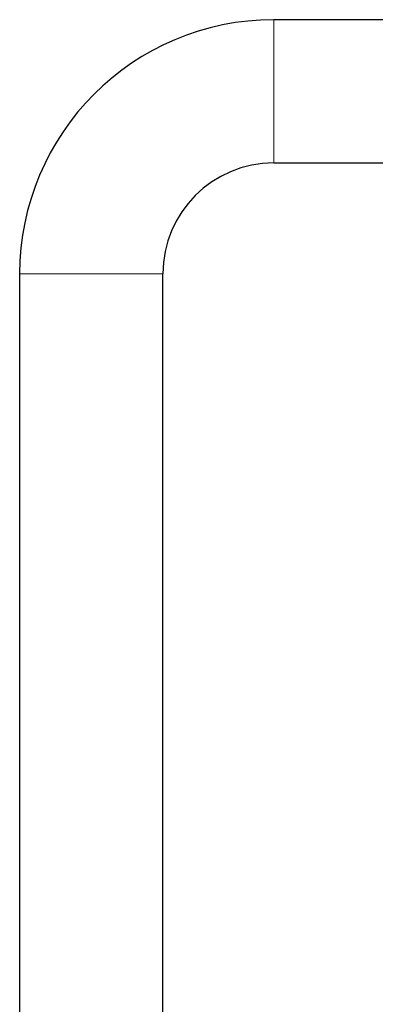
# Model space of a CAD drawing. Header units: millimetres. Extents: x 8 to 829, y 12 to 854.
# Tile 108 of 109: x 583 to 643, y 689 to 854. Entities that reach past the tile are written whole.
import ezdxf

# ---------------------------------------------------------------- set-up
doc = ezdxf.new("R2010")
doc.units = ezdxf.units.MM

msp = doc.modelspace()

# ---------------------------------------------------------------- linework, layer by layer
at = {"color": 7, "linetype": 'Continuous', "lineweight": 30}
for p, q in [((783.58, 853.96), (625.58, 853.96)), ((625.58, 829.96), (783.58, 829.96)), ((582.98, 811.36), (582.98, 680.08)), ((606.98, 680.08), (606.98, 811.36))]:
    msp.add_line(p, q, dxfattribs=at)
at = {"color": 8, "linetype": 'Continuous', "lineweight": 0}
for p, q in [((625.58, 853.96), (625.58, 829.96)), ((582.98, 811.36), (606.98, 811.36))]:
    msp.add_line(p, q, dxfattribs=at)
at = {"color": 7, "linetype": 'Continuous', "lineweight": 30}
for radius in [42.6, 18.6]:
    msp.add_arc((625.58, 811.36), radius, 90, 180, dxfattribs=at)

doc.saveas('drawing.dxf')
